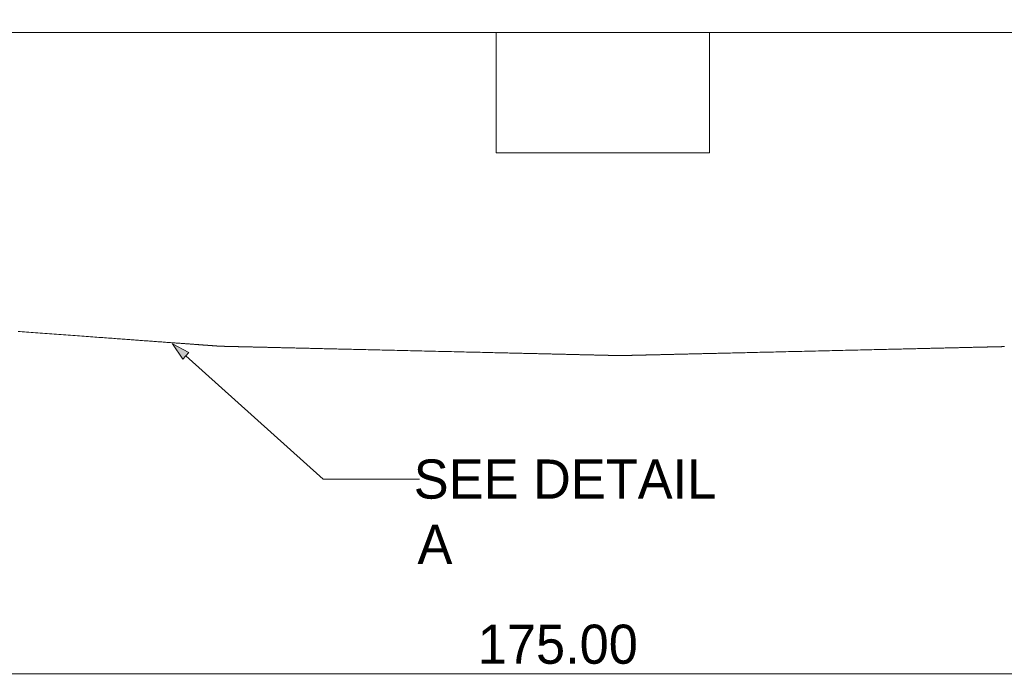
# Model space of a CAD drawing. Header units: inches. Extents: x 0 to 841, y 0 to 594.
# Tile 53 of 129: x 387 to 442, y 200 to 237. Entities that reach past the tile are written whole.
import ezdxf

# ---------------------------------------------------------------- set-up
doc = ezdxf.new("R2010")
doc.units = ezdxf.units.IN
doc.header["$LTSCALE"] = 46.255
doc.header["$MEASUREMENT"] = 0
doc.layers.get('0').update_dxf_attribs({"lineweight": 0})
doc.styles.add('Proxy_972A', font='trium.ttf.shx', dxfattribs={"height": 2})
doc.styles.get("Standard").update_dxf_attribs({"font": 'trium.ttf.shx'})
doc.dimstyles.new('DIMSTYLE_1', dxfattribs={"dimtxt": 2.2, "dimasz": 1, "dimexe": 0.18, "dimexo": 0.0625, "dimgap": 0.09, "dimtad": 1, "dimzin": 0, "dimdsep": 46, "dimtxsty": 'Standard', "dimblk": '_ARROW_FILLED', "dimcen": 0.09, "dimadec": 0, "dimazin": 0, "dimtp": 0.01, "dimtfac": 1, "dimtdec": 4, "dimtix": 1, "dimtmove": 0, "dimatfit": 3, "dimfxl": 1, "dimtolj": 1, "dimtzin": 0, "dimarcsym": 0})

# ---------------------------------------------------------------- blocks, each defined once
blk = doc.blocks.new('_ARROW_FILLED')
at = {"linetype": 'ByBlock'}
blk.add_hatch(color=0, dxfattribs=at).paths.add_polyline_path([(0, 0), (-1, 0.25), (-1, -0.25)], flags=0)
at = {"color": 0, "linetype": 'ByBlock'}
blk.add_lwpolyline([(0, 0), (-1, 0.25), (-1, -0.25), (-1, -0.25)], close=True, dxfattribs=at)

msp = doc.modelspace()

# ---------------------------------------------------------------- linework, layer by layer
at = {"color": 7, "linetype": 'Continuous'}
for p, q in [((506.94540342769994, 235.8013195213), (331.9454034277, 235.8013195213)), ((413.44540342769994, 229.0399927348), (413.44540342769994, 235.8013195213)), ((425.44540342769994, 229.0399927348), (425.44540342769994, 235.8013195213)), ((425.44540342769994, 229.0399927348), (413.44540342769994, 229.0399927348))]:
    msp.add_line(p, q, dxfattribs=at)
at = {"color": 2, "linetype": 'Continuous'}
for points in [[(386.58440414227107, 219.0013861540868), (386.70085605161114, 218.9928565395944), (386.8190723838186, 218.9841976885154), (386.93903353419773, 218.97541103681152), (387.0606414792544, 218.96650376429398), (387.1837785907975, 218.9574844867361), (387.30832724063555, 218.94836181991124), (387.43416980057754, 218.93914437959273), (387.561188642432, 218.929840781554), (387.68926613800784, 218.92045964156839), (387.8182846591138, 218.91100957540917), (387.9481265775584, 218.90149919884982), (388.07867426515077, 218.8919371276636), (388.2098100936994, 218.88233197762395), (388.3414164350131, 218.8726923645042), (388.4733756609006, 218.86302690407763), (388.6055701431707, 218.8533442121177), (388.7378822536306, 218.84365290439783), (388.8701943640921, 218.8339615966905), (389.00238884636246, 218.82427890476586), (389.1343480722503, 218.81461344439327), (389.2659544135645, 218.80497383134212), (389.39709024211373, 218.79536868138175), (389.5276379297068, 218.7858066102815), (389.65747984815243, 218.77629623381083), (389.7864983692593, 218.766846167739), (389.91457586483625, 218.75746502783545), (390.04159470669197, 218.74816142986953), (390.1674372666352, 218.73894398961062), (390.2919859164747, 218.7298213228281), (390.4151230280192, 218.72080204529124), (390.53673097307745, 218.7118947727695), (390.65669212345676, 218.70310812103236), (390.77490845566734, 218.69444926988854), (390.8913603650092, 218.68591965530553), (391.00604785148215, 218.67751927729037), (391.1189709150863, 218.66924813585), (391.23012955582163, 218.6611062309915), (391.33952377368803, 218.65309356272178), (391.44715356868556, 218.6452101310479), (391.5530189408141, 218.6374559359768), (391.6571198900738, 218.62983097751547), (391.75945641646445, 218.622335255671), (391.86002851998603, 218.61496877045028), (391.95883620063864, 218.60773152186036), (392.0558794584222, 218.60062350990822), (392.15115829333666, 218.59364473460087), (392.24467270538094, 218.58679519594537), (392.33644229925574, 218.58007345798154), (392.42656509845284, 218.57347234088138), (392.51515873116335, 218.56698322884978), (392.6023408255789, 218.56059750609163), (392.6882290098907, 218.55430655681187), (392.7729409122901, 218.5481017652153), (392.8565941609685, 218.54197451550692), (392.9393063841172, 218.53591619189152), (393.02119520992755, 218.52991817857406), (393.102378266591, 218.52397185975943), (393.18297318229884, 218.51806861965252), (393.26309758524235, 218.51219984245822), (393.342869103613, 218.50635691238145), (393.4224053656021, 218.50053121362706), (393.5018239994, 218.4947141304), (393.58121322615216, 218.4888992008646), (393.6605436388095, 218.48308857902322), (393.73975642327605, 218.4772865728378), (393.8187927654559, 218.47149749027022), (393.8975938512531, 218.46572563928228), (393.97610086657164, 218.45997532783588), (394.0542549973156, 218.45425086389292), (394.13199742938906, 218.44855655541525), (394.20926934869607, 218.44289671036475), (394.28601194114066, 218.43727563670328), (394.3621663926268, 218.43169764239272), (394.4376738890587, 218.42616703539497), (394.5124756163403, 218.42068812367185), (394.5865127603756, 218.41526521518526), (394.65972650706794, 218.40990261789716), (394.73206294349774, 218.4046042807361), (394.8034877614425, 218.39937271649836), (394.873971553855, 218.39421007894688), (394.94348491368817, 218.38911852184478), (395.0119984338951, 218.38410019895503), (395.07948270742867, 218.37915726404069), (395.1459083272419, 218.37429187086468), (395.2112458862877, 218.36950617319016), (395.27546597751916, 218.36480232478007), (395.33853919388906, 218.3601824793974), (395.40043612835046, 218.35564879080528), (395.4611273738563, 218.35120341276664), (395.52058352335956, 218.34684849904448), (395.5787751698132, 218.34258620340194), (395.63567290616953, 218.338418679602), (395.6912522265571, 218.3343477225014), (395.7455082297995, 218.33037369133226), (395.79844091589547, 218.32649658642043), (395.85005028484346, 218.32271640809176), (395.9003363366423, 218.31903315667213), (395.94929907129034, 218.3154468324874), (395.9969384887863, 218.31195743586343), (396.04325458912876, 218.30856496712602), (396.08824737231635, 218.30526942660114), (396.13191683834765, 218.30207081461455), (396.17426298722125, 218.29896913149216), (396.2152858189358, 218.29596437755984), (396.25498533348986, 218.29305655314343), (396.293361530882, 218.29024565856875), (396.3304144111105, 218.28753169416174), (396.3661537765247, 218.28491394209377), (396.400628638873, 218.28238881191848), (396.43389781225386, 218.2799519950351), (396.466020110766, 218.27759918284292), (396.49705434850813, 218.27532606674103), (396.5270593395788, 218.27312833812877), (396.5560938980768, 218.2710016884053), (396.5842168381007, 218.26894180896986), (396.61148697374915, 218.26694439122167), (396.63796311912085, 218.26500512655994), (396.6637040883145, 218.2631197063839), (396.68876869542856, 218.26128382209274), (396.71321575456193, 218.25949316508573), (396.73710407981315, 218.257743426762), (396.76049248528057, 218.2560302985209), (396.7834324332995, 218.2543500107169), (396.80594597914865, 218.25270094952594), (396.82804782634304, 218.25108204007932), (396.8497526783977, 218.2494922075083), (396.87107523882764, 218.24793037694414), (396.892030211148, 218.24639547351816), (396.9126322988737, 218.2448864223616), (396.9328962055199, 218.24340214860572), (396.9528366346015, 218.24194157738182), (396.9724682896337, 218.2405036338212), (396.9918058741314, 218.23908724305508), (397.0108640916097, 218.23769133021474), (397.0296576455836, 218.23631482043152), (397.0482012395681, 218.23495663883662), (397.06650957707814, 218.23361571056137), (397.084594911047, 218.23229113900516), (397.10245969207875, 218.23098274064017), (397.1201039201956, 218.22969051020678), (397.1375275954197, 218.22841444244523), (397.15473071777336, 218.22715453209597), (397.1717132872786, 218.2259107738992), (397.18847530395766, 218.22468316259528), (397.2050167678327, 218.22347169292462), (397.221337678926, 218.2222763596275), (397.23743803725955, 218.22109715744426), (397.2533178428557, 218.2199340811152), (397.2689770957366, 218.2187871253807), (397.28441579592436, 218.21765628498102), (397.2996339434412, 218.21654155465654), (397.3146315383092, 218.21544292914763), (397.3294085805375, 218.21436040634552), (397.3439650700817, 218.2132939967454), (397.3583010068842, 218.21224371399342), (397.37241639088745, 218.2112095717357), (397.3863112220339, 218.21019158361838), (397.3999855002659, 218.2091897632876), (397.4134392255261, 218.20820412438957), (397.4266723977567, 218.2072346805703), (397.4396850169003, 218.20628144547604), (397.45247708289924, 218.20534443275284), (397.465048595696, 218.2044236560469), (397.477399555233, 218.20351912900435), (397.4895299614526, 218.20263086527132), (397.5014398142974, 218.20175887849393), (397.5131291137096, 218.20090318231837), (397.524599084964, 218.20006369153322), (397.5358558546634, 218.19923992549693), (397.54690677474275, 218.1984313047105), (397.5577591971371, 218.1976372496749), (397.5684204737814, 218.1968571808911), (397.57889795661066, 218.19609051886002), (397.58919899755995, 218.19533668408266), (397.5993309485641, 218.19459509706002), (397.6093011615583, 218.19386517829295), (397.61911698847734, 218.1931463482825), (397.6287857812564, 218.19243802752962), (397.6383148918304, 218.19173963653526), (397.64771167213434, 218.19105059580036), (397.6569834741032, 218.1903703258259), (397.6661376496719, 218.18969824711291), (397.67517971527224, 218.1890339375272), (397.6841078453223, 218.18837760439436), (397.6929183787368, 218.18772961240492), (397.70160765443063, 218.18709032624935), (397.7101720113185, 218.18646011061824), (397.7186077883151, 218.18583933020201), (397.72691132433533, 218.18522834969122), (397.73507895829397, 218.1846275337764), (397.7431070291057, 218.184037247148), (397.7509918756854, 218.1834578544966), (397.7587298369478, 218.18288972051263), (397.7663172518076, 218.18233320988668), (397.7737504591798, 218.1817886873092), (397.78102579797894, 218.18125651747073), (397.7881396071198, 218.18073706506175), (397.79508885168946, 218.1802306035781), (397.80187300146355, 218.17973704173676), (397.8084921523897, 218.17925619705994), (397.8149464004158, 218.17878788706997), (397.82123584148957, 218.17833192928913), (397.8273605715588, 218.17788814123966), (397.83332068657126, 218.17745634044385), (397.83911628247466, 218.1770363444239), (397.8447474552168, 218.1766279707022), (397.8502143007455, 218.17623103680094), (397.8555169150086, 218.17584536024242), (397.86065539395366, 218.17547075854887), (397.8656298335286, 218.17510704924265), (397.87044032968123, 218.17475404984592), (397.87508697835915, 218.17441157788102), (397.87957172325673, 218.1740795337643), (397.88390389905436, 218.17375814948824), (397.88809468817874, 218.1734477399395), (397.8921552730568, 218.1731486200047), (397.89609683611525, 218.17286110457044), (397.89993055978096, 218.17258550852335), (397.90366762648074, 218.17232214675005), (397.90731921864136, 218.1720713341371), (397.9108965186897, 218.17183338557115), (397.91441070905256, 218.17160861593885), (397.9178729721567, 218.17139734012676), (397.92129449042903, 218.17119987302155), (397.92468644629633, 218.1710165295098), (397.9280600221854, 218.17084762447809), (397.931426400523, 218.1706934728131), (397.93479550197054, 218.17055410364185), (397.93817220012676, 218.17042840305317), (397.9415601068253, 218.1703149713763), (397.9449628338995, 218.17021240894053), (397.9483839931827, 218.17011931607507), (397.9518271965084, 218.1700342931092), (397.95529605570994, 218.16995594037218), (397.95879418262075, 218.16988285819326), (397.9623251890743, 218.16981364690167), (397.9658926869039, 218.16974690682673), (397.96950028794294, 218.16968123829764), (397.97315160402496, 218.1696152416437), (397.9768502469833, 218.16954751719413), (397.9805998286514, 218.1694766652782), (397.98440396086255, 218.1694012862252), (397.98826690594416, 218.16932025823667), (397.9921955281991, 218.1692335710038), (397.99619734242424, 218.16914149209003), (398.00027986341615, 218.1690442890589), (398.0044506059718, 218.16894222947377), (398.0087170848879, 218.16883558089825), (398.0130868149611, 218.16872461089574), (398.01756731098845, 218.1686095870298), (398.0221660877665, 218.16849077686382), (398.02689066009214, 218.16836844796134), (398.03174854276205, 218.1682428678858), (398.03674725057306, 218.1681143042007), (398.041894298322, 218.1679830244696), (398.0471972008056, 218.16784929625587), (398.0526634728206, 218.167713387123), (398.0582987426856, 218.16757550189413), (398.0641010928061, 218.16743559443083), (398.0700667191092, 218.16729355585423), (398.0761918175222, 218.16714927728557), (398.0824725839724, 218.16700264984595), (398.08890521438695, 218.16685356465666), (398.095485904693, 218.1667019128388), (398.102210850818, 218.16654758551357), (398.109076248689, 218.16639047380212), (398.11607829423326, 218.1662304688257), (398.1232131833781, 218.16606746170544), (398.1304771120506, 218.16590134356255), (398.13786627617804, 218.16573200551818), (398.14537687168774, 218.16555933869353), (398.15300509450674, 218.16538323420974), (398.1607477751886, 218.16520361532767), (398.1686042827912, 218.1650205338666), (398.17657462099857, 218.16483407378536), (398.18465879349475, 218.1646443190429), (398.1928568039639, 218.1644513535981), (398.20116865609, 218.1642552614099), (398.2095943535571, 218.16405612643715), (398.21813390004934, 218.16385403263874), (398.22678729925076, 218.1636490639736), (398.2355545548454, 218.16344130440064), (398.2444356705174, 218.16323083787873), (398.2534306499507, 218.1630177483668), (398.26253949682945, 218.16280211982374), (398.2717622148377, 218.1625840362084), (398.2810988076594, 218.16236358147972), (398.2905505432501, 218.16214079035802), (398.30012374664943, 218.16191550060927), (398.3098260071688, 218.1616875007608), (398.3196649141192, 218.16145657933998), (398.32964805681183, 218.1612225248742), (398.3397830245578, 218.16098512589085), (398.35007740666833, 218.1607441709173), (398.36053879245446, 218.16049944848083), (398.3711747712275, 218.16025074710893), (398.38199293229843, 218.15999785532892), (398.39300086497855, 218.15974056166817), (398.40420615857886, 218.15947865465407), (398.4156164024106, 218.15921192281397), (398.4272391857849, 218.15894015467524), (398.4390820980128, 218.15866313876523), (398.4511514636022, 218.15838070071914), (398.4634485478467, 218.158092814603), (398.47597335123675, 218.15779949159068), (398.4887258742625, 218.1575007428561), (398.5017061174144, 218.15719657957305), (398.5149140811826, 218.15688701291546), (398.5283497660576, 218.15657205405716), (398.5420131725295, 218.15625171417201), (398.5559043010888, 218.1559260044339), (398.5700231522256, 218.15559493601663), (398.58436972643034, 218.15525852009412), (398.59894402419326, 218.15491676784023), (398.61374604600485, 218.1545696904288), (398.62877579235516, 218.15421729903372), (398.64403326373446, 218.1538596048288), (398.6595184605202, 218.1534966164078), (398.6752313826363, 218.15312833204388), (398.69117202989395, 218.15275474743), (398.707340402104, 218.1523758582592), (398.72373649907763, 218.1519916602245), (398.74036032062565, 218.15160214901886), (398.7572118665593, 218.15120732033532), (398.7742911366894, 218.15080716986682), (398.791598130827, 218.1504016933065), (398.80913284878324, 218.1499908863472), (398.826895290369, 218.14957474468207), (398.8448854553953, 218.149153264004), (398.8631033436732, 218.14872644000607), (398.88154895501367, 218.14829426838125), (398.9002222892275, 218.14785674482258), (398.9191258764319, 218.1474138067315), (398.938272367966, 218.1469651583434), (398.9576769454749, 218.14651044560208), (398.97735479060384, 218.14604931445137), (398.9973210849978, 218.1455814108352), (399.017591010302, 218.14510638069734), (399.0381797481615, 218.14462386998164), (399.05910248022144, 218.1441335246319), (399.0803743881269, 218.14363499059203), (399.10201065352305, 218.1431279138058), (399.124026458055, 218.14261194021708), (399.1464369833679, 218.14208671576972), (399.1692574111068, 218.14155188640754), (399.19250292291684, 218.1410070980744), (399.2161887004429, 218.1404519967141), (399.2403273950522, 218.13988628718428), (399.2649215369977, 218.13930990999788), (399.2899711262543, 218.13872286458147), (399.3154761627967, 218.13812515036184), (399.3414366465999, 218.13751676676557), (399.36785257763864, 218.13689771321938), (399.39472395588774, 218.13626798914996), (399.4220507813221, 218.13562759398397), (399.4498330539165, 218.1349765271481), (399.4780707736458, 218.134314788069), (399.5067639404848, 218.13364237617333), (399.5359125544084, 218.13295929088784), (399.5655166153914, 218.13226553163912), (399.5955761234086, 218.13156109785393), (399.62609107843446, 218.13084598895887), (399.65706148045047, 218.13012020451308), (399.68848732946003, 218.12938374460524), (399.72036862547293, 218.1286366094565), (399.7527053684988, 218.12787879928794), (399.78549755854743, 218.12711031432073), (399.8187451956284, 218.12633115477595), (399.85244827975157, 218.12554132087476), (399.8866068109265, 218.12474081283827), (399.921220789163, 218.12392963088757), (399.9562902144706, 218.12310777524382), (399.9918150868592, 218.12227524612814), (400.0277954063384, 218.12143204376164), (400.06423117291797, 218.12057816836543), (400.1011223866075, 218.11971362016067), (400.1384690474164, 218.11883839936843), (400.1762660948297, 218.1179526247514), (400.21448822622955, 218.11705688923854), (400.2531050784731, 218.11615190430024), (400.2920862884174, 218.11523838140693), (400.33140149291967, 218.11431703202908), (400.371020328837, 218.11338856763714), (400.4109124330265, 218.1124536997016), (400.45104744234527, 218.11151313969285), (400.49139499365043, 218.11056759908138), (400.53192472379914, 218.1096177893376), (400.5726062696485, 218.108664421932), (400.6134092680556, 218.10770820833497), (400.6543033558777, 218.10674986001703), (400.69525816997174, 218.10579008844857), (400.73624334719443, 218.10482960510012), (400.7772437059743, 218.10386876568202), (400.8183047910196, 218.10290650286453), (400.85948732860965, 218.1019413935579), (400.9008520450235, 218.10097201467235), (400.94245966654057, 218.09999694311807), (400.9843709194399, 218.0990147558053), (401.02664653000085, 218.09802402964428), (401.0693472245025, 218.09702334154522), (401.11253372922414, 218.09601126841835), (401.156266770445, 218.09498638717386), (401.20060707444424, 218.09394727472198), (401.2456153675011, 218.09289250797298), (401.29135237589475, 218.09182066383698), (401.3378788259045, 218.09073031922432), (401.3852554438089, 218.0896200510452), (401.43353283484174, 218.08848867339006), (401.4827211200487, 218.0873359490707), (401.5328202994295, 218.08616187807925), (401.5838303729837, 218.08496646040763), (401.63575134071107, 218.08374969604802), (401.6885832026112, 218.08251158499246), (401.7423259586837, 218.08125212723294), (401.7969796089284, 218.07997132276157), (401.8525441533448, 218.0786691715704), (401.90901959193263, 218.0773456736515), (401.9664059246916, 218.07600082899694), (402.02470315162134, 218.07463463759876), (402.0839112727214, 218.073247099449), (402.14403028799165, 218.07183821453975), (402.20506019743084, 218.07040798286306), (402.2670010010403, 218.06895640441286), (402.3298526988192, 218.0674834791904), (402.3936152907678, 218.06598920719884), (402.45828877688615, 218.0644735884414), (402.5238731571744, 218.06293662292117), (402.5903684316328, 218.06137831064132), (402.65777460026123, 218.059798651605), (402.72609166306, 218.05819764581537), (402.79531962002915, 218.05657529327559), (402.86545847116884, 218.05493159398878), (402.93650821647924, 218.05326654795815), (403.0084688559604, 218.05158015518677), (403.0813403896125, 218.04987241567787), (403.1551228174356, 218.04814332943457), (403.229816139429, 218.04639289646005), (403.3054304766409, 218.04462087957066), (403.38201643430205, 218.04282609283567), (403.45963473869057, 218.04100711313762), (403.53834611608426, 218.03916251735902), (403.6182112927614, 218.03729088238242), (403.69929099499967, 218.0353907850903), (403.78164594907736, 218.0334608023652), (403.86533688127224, 218.03149951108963), (403.9504245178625, 218.02950548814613), (404.03696958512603, 218.02747731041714), (404.12503280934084, 218.02541355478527), (404.2146749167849, 218.02331279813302), (404.3059566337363, 218.02117361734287), (404.39893868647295, 218.01899458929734), (404.49368180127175, 218.016774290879), (404.5902365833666, 218.01451153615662), (404.68861315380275, 218.0122060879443), (404.78881151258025, 218.00985794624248), (404.89083165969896, 218.00746711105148), (404.99467359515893, 218.00503358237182), (405.10033731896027, 218.0025573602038), (405.20782283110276, 218.00003844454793), (405.3171301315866, 217.9974768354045), (405.4282592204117, 217.99487253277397), (405.541210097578, 217.99222553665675), (405.65598276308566, 217.98953584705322), (405.77257721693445, 217.98680346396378), (405.89099345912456, 217.98402838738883), (406.01123148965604, 217.98121061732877), (406.13329130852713, 217.9783501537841), (406.257172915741, 217.97544699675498), (406.3828763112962, 217.97250114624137), (406.5104014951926, 217.96951260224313), (406.63974846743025, 217.96648136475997), (406.77091722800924, 217.96340743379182), (406.9039077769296, 217.9602908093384), (407.0387201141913, 217.9571314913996), (407.1753542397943, 217.95392947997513), (407.3138101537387, 217.9506847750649), (407.4540878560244, 217.94739737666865), (407.5961873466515, 217.94406728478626), (407.74010862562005, 217.94069449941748), (407.88585169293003, 217.93727902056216), (408.03341654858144, 217.9338208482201), (408.18280319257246, 217.93031998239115), (408.3339711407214, 217.92677737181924), (408.48671797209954, 217.92319776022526), (408.6408007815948, 217.91958684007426), (408.79597666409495, 217.91595030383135), (408.9520027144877, 217.9122938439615), (409.108636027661, 217.90862315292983), (409.26563369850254, 217.90494392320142), (409.4227528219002, 217.90126184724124), (409.5797504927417, 217.89758261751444), (409.73638380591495, 217.89391192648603), (409.89240985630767, 217.89025546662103), (410.0475857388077, 217.88661893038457), (410.2016685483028, 217.88300801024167), (410.35441537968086, 217.8794283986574), (410.5055833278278, 217.8758857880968), (410.6549699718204, 217.87238492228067), (410.8025348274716, 217.86892674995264), (410.94827789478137, 217.86551127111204), (411.0921991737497, 217.86213848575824), (411.2342986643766, 217.85880839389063), (411.37457636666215, 217.85552099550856), (411.5130322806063, 217.85227629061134), (411.6496664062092, 217.84907427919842), (411.78447874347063, 217.84591496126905), (411.9174692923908, 217.84279833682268), (412.04863805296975, 217.83972440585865), (412.1779850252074, 217.83669316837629), (412.3055102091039, 217.83370462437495), (412.4312136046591, 217.83075877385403), (412.5550952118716, 217.82785561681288), (412.6771550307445, 217.82499515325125), (412.797393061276, 217.8221773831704), (412.91580930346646, 217.81940230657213), (413.03240375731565, 217.8166699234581), (413.1471764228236, 217.81398023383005), (413.2601272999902, 217.81133323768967), (413.3712563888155, 217.80872893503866), (413.4805636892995, 217.8061673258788), (413.5880492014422, 217.80364841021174), (413.69371292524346, 217.80117218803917), (413.79755486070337, 217.7987386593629), (413.8995750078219, 217.79634782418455), (413.999773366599, 217.79399968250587), (414.09814993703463, 217.79169423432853), (414.19470471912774, 217.78943147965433), (414.2894478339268, 217.78721118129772), (414.3824298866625, 217.78503215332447), (414.4737116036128, 217.78289297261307), (414.5633537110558, 217.78079221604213), (414.6514169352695, 217.7787284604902), (414.73796200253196, 217.77670028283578), (414.8230496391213, 217.7747062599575), (414.90674057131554, 217.77274496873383), (414.9890955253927, 217.77081498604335), (415.07017522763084, 217.76891488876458), (415.1500404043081, 217.76704325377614), (415.2287517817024, 217.7651986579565), (415.3063700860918, 217.76337967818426), (415.3829560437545, 217.76158489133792), (415.45857038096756, 217.75981287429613), (415.53326370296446, 217.75806244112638), (415.6070461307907, 217.75633335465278), (415.6799176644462, 217.7546256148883), (415.75187830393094, 217.75293922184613), (415.82292804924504, 217.75127417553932), (415.8930669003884, 217.74963047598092), (415.96229485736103, 217.74800812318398), (416.0306119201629, 217.74640711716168), (416.098018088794, 217.744827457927), (416.1645133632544, 217.74326914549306), (416.23009774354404, 217.741732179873), (416.29477122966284, 217.74021656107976), (416.35853382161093, 217.7387222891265), (416.4213855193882, 217.73724936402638), (416.48332632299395, 217.73579778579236), (416.54435623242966, 217.73436755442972), (416.6044752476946, 217.73295866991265), (416.6636833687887, 217.7315711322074), (416.72198059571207, 217.73020494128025), (416.7793669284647, 217.72886009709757), (416.83584236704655, 217.7275365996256), (416.8914069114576, 217.72623444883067), (416.94606056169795, 217.72495364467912), (416.99980331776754, 217.72369418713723), (417.0526351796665, 217.72245607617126), (417.10455614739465, 217.72123931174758), (417.15556622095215, 217.72004389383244), (417.2056654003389, 217.71886982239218), (417.25485368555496, 217.71771709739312), (417.3031310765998, 217.71658571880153), (417.3505076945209, 217.7154754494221), (417.39703414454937, 217.71438510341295), (417.44277115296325, 217.7133132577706), (417.4877794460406, 217.71225848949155), (417.53211975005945, 217.71121937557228), (417.5758527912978, 217.71019449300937), (417.6190392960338, 217.70918241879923), (417.6617399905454, 217.70818172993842), (417.70401560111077, 217.70719100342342), (417.7459268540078, 217.70620881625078), (417.78753447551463, 217.70523374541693), (417.8288991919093, 217.70426436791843), (417.87008172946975, 217.70329926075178), (417.9111428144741, 217.70233700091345), (417.9521431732, 217.7013761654), (417.9931283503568, 217.7004156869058), (418.0340831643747, 217.699455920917), (418.0749772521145, 217.69849757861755), (418.1157802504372, 217.69754137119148), (418.1564617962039, 217.69658800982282), (418.1969915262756, 217.6956382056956), (418.2373390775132, 217.69469266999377), (418.27747408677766, 217.69375211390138), (418.3173661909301, 217.69281724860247), (418.3569850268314, 217.691888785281), (418.3963002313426, 217.690967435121), (418.43528144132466, 217.6900539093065), (418.4738982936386, 217.6891489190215), (418.5121204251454, 217.68825317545), (418.5499174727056, 217.68736738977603), (418.5872641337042, 217.68649215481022), (418.62415534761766, 217.68562758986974), (418.6605911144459, 217.68477369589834), (418.69657143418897, 217.68393047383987), (418.73209630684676, 217.68309792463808), (418.76716573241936, 217.68227604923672), (418.80177971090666, 217.68146484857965), (418.83593824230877, 217.6806643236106), (418.8696413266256, 217.6798744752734), (418.9028889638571, 217.6790953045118), (418.9356811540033, 217.67832681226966), (418.9680178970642, 217.67756899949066), (418.9998991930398, 217.67682186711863), (419.0313250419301, 217.6760854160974), (419.06229544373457, 217.67535964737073), (419.09280786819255, 217.67464462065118), (419.1228496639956, 217.67394063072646), (419.1524056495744, 217.67324803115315), (419.18146064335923, 217.6725671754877), (419.2099994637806, 217.67189841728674), (419.23800692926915, 217.67124211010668), (419.26546785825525, 217.67059860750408), (419.2923670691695, 217.66996826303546), (419.3186893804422, 217.6693514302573), (419.344419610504, 217.6687484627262), (419.36954257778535, 217.66815971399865), (419.3940431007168, 217.6675855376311), (419.4179059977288, 217.6670262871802), (419.44111608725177, 217.66648231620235), (419.46365818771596, 217.66595397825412), (419.48552470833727, 217.6654414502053), (419.5067384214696, 217.66494420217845), (419.5273296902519, 217.66446152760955), (419.54732887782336, 217.66399271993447), (419.5667663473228, 217.66353707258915), (419.5856724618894, 217.66309387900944), (419.604077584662, 217.66266243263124), (419.6220120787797, 217.6622420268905), (419.6395063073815, 217.66183195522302), (419.65659063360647, 217.6614315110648), (419.6732954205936, 217.66103998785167), (419.6896510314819, 217.66065667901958), (419.70568782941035, 217.6602808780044), (419.7214361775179, 217.65991187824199), (419.7369264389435, 217.6595489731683), (419.7521839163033, 217.65919157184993), (419.7672136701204, 217.65883954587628), (419.7820157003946, 217.6584928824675), (419.79659000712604, 217.6581515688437), (419.8109365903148, 217.65781559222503), (419.8250554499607, 217.65748493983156), (419.83894658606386, 217.6571595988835), (419.8526099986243, 217.65683955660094), (419.866045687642, 217.65652480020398), (419.8792536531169, 217.6562153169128), (419.89223389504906, 217.6559110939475), (419.90498641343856, 217.6556121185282), (419.9175112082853, 217.655318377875), (419.9298082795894, 217.65502985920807), (419.94187762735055, 217.65474654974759), (419.9537205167, 217.6544684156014), (419.9653432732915, 217.65419533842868), (419.9767534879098, 217.65392717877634), (419.9879587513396, 217.6536637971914), (419.9989666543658, 217.6534050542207), (420.00978478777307, 217.65315081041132), (420.0204207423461, 217.6529009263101), (420.03088210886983, 217.652655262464), (420.0411764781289, 217.65241367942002), (420.051311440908, 217.65217603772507), (420.061294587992, 217.6519421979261), (420.0711335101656, 217.65171202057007), (420.08083579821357, 217.6514853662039), (420.09040904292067, 217.65126209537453), (420.0998608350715, 217.65104206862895), (420.1091968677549, 217.65082516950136), (420.1184152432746, 217.65061137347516), (420.12751216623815, 217.65040067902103), (420.13648384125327, 217.65019308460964), (420.14532647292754, 217.64998858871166), (420.1540362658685, 217.6497871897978), (420.1626094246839, 217.6495888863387), (420.17104215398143, 217.6493936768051), (420.17933065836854, 217.64920155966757), (420.187471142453, 217.6490125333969), (420.1954598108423, 217.6488265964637), (420.2032928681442, 217.64864374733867), (420.2109665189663, 217.64846398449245), (420.21847696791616, 217.6482873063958), (420.2258204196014, 217.64811371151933), (420.2329937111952, 217.64794322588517), (420.2399962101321, 217.647775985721), (420.246827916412, 217.64761215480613), (420.2534888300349, 217.64745189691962), (420.2599789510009, 217.64729537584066), (420.26629827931, 217.64714275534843), (420.27244681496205, 217.64699419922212), (420.27842455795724, 217.64684987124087), (420.2842315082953, 217.64670993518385), (420.2898676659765, 217.64657455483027), (420.29533303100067, 217.64644389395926), (420.30062760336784, 217.64631811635), (420.305751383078, 217.64619738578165), (420.31070437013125, 217.64608186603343), (420.31548656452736, 217.64597172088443), (420.3200992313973, 217.64586699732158), (420.324548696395, 217.64576727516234), (420.32884255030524, 217.6456720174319), (420.3329883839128, 217.64558068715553), (420.3369937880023, 217.64549274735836), (420.3408663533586, 217.64540766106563), (420.3446136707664, 217.64532489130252), (420.34824333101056, 217.6452439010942), (420.35176292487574, 217.6451641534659), (420.3551800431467, 217.6450851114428), (420.35850227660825, 217.64500623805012), (420.3617372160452, 217.64492699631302), (420.36489245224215, 217.6448468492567), (420.36797557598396, 217.64476525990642), (420.3709941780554, 217.6446816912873), (420.3739552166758, 217.64459587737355), (420.3768631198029, 217.64450863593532), (420.37972168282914, 217.64442105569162), (420.3825347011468, 217.64433422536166), (420.38530597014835, 217.64424923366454), (420.38803928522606, 217.64416716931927), (420.3907384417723, 217.64408912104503), (420.3934072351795, 217.64401617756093), (420.39604946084, 217.64394942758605), (420.3986689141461, 217.64388995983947), (420.4012693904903, 217.64383886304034), (420.40385468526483, 217.64379722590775), (420.40642859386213, 217.64376613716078), (420.4089949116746, 217.6437466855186), (420.41155743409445, 217.6437399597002), (420.41411995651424, 217.64374668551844), (420.4166862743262, 217.64376613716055), (420.41926018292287, 217.64379722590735), (420.4218454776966, 217.64383886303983), (420.4244459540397, 217.64388995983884), (420.4270654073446, 217.6439494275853), (420.42970763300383, 217.64401617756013), (420.43237642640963, 217.64408912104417), (420.4350755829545, 217.64416716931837), (420.43780889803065, 217.64424923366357), (420.44058016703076, 217.64433422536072), (420.44339318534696, 217.64442105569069), (420.4462517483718, 217.64450863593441), (420.44915965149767, 217.64459587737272), (420.4521206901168, 217.6446816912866), (420.4551392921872, 217.64476525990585), (420.4582224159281, 217.6448468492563), (420.4613776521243, 217.6449269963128), (420.4646125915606, 217.64500623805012), (420.4679348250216, 217.64508511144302), (420.4713519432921, 217.64516415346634), (420.47487153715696, 217.64524390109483), (420.47850119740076, 217.64532489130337), (420.48224851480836, 217.64540766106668), (420.48612108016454, 217.64549274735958), (420.49012648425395, 217.64558068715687), (420.4942723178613, 217.64567201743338), (420.49856617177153, 217.64576727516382), (420.50301563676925, 217.64586699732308), (420.5076283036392, 217.64597172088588), (420.51241049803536, 217.64608186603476), (420.5173634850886, 217.64619738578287), (420.5224872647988, 217.646318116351), (420.52778183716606, 217.64644389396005), (420.53324720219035, 217.6465745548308), (420.5388833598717, 217.6467099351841), (420.5446903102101, 217.64684987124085), (420.55066805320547, 217.64699419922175), (420.55681658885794, 217.6471427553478), (420.5631359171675, 217.64729537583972), (420.56962603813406, 217.64745189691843), (420.5762869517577, 217.6476121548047), (420.5831186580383, 217.6477759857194), (420.59012115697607, 217.64794322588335), (420.5972944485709, 217.64811371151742), (420.6046379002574, 217.64828730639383), (420.61214834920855, 217.6484639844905), (420.6198220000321, 217.64864374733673), (420.6276550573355, 217.64882659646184), (420.6356437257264, 217.64901253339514), (420.64378420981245, 217.64920155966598), (420.6520727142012, 217.64939367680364), (420.66050544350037, 217.64958888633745), (420.6690786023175, 217.64978718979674), (420.67778839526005, 217.6499885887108), (420.6866310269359, 217.650193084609), (420.69560270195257, 217.65040067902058), (420.7046996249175, 217.6506113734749), (420.71391800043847, 217.65082516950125), (420.72325403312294, 217.65104206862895), (420.73270582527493, 217.65126209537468), (420.74227906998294, 217.65148536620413), (420.75198135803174, 217.65171202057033), (420.76182028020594, 217.65194219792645), (420.7718034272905, 217.6521760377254), (420.78193839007, 217.6524136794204), (420.7922327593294, 217.65265526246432), (420.80269412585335, 217.6529009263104), (420.8133300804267, 217.65315081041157), (420.8241482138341, 217.65340505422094), (420.8351561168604, 217.65366379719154), (420.8463613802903, 217.65392717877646), (420.8577715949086, 217.65419533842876), (420.8693943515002, 217.65446841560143), (420.8812372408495, 217.65474654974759), (420.89330658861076, 217.65502985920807), (420.9056036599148, 217.65531837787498), (420.9181284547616, 217.65561211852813), (420.930880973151, 217.65591109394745), (420.9438612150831, 217.65621531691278), (420.9570691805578, 217.65652480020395), (420.9705048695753, 217.65683955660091), (420.98416828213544, 217.65715959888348), (420.99805941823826, 217.65748493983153), (421.0121782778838, 217.657815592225), (421.0265248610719, 217.65815156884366), (421.0410991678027, 217.65849288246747), (421.05590119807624, 217.65883954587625), (421.07093095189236, 217.65919157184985), (421.08618842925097, 217.65954897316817), (421.10167869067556, 217.65991187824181), (421.11742703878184, 217.66028087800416), (421.1334638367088, 217.6606566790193), (421.1498194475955, 217.66103998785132), (421.16652423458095, 217.66143151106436), (421.18360856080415, 217.66183195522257), (421.2011027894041, 217.66224202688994), (421.2190372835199, 217.66266243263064), (421.23744240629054, 217.6630938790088), (421.256348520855, 217.6635370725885), (421.27578599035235, 217.66399271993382), (421.2957851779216, 217.66446152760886), (421.3163764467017, 217.66494420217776), (421.3375901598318, 217.66544145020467), (421.35945668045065, 217.66595397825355), (421.38199878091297, 217.66648231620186), (421.40520887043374, 217.66702628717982), (421.4290717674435, 217.66758553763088), (421.4535722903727, 217.66815971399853), (421.47869525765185, 217.66874846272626), (421.50442548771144, 217.66935143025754), (421.53074779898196, 217.66996826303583), (421.5576470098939, 217.67059860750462), (421.5851079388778, 217.67124211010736), (421.6131154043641, 217.67189841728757), (421.6416542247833, 217.6725671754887), (421.67070921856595, 217.67324803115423), (421.70026520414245, 217.67394063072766), (421.7303069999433, 217.67464462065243), (421.7608194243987, 217.67535964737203), (421.79178982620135, 217.67608541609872), (421.8232156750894, 217.67682186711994), (421.8550969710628, 217.67756899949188), (421.88743371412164, 217.67832681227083), (421.92022590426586, 217.6790953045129), (421.9534735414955, 217.6798744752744), (421.9871766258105, 217.68066432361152), (422.02133515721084, 217.68146484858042), (422.0559491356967, 217.68227604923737), (422.091018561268, 217.68309792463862), (422.1265434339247, 217.68393047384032), (422.16252375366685, 217.6847736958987), (422.19895952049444, 217.68562758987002), (422.23585073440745, 217.68649215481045), (422.2731973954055, 217.68736738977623), (422.31099444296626, 217.68825317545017), (422.3492165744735, 217.6891489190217), (422.3878334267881, 217.69005390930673), (422.4268146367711, 217.69096743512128), (422.4661298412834, 217.69188878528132), (422.5057486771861, 217.69281724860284), (422.54564078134, 217.69375211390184), (422.5857757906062, 217.6946926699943), (422.6261233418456, 217.69563820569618), (422.66665307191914, 217.6965880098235), (422.7073346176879, 217.6975413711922), (422.74813761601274, 217.6984975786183), (422.7890317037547, 217.69945592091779), (422.8299865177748, 217.7004156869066), (422.87097169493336, 217.70137616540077), (422.9119720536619, 217.7023370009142), (422.95303313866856, 217.70329926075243), (422.99421567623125, 217.70426436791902), (423.03558039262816, 217.70523374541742), (423.0771880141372, 217.70620881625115), (423.11909926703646, 217.70719100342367), (423.16137487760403, 217.70818172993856), (423.20407557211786, 217.70918241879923), (423.2472620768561, 217.71019449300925), (423.2909951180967, 217.71121937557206), (423.33533542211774, 217.7122584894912), (423.38034371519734, 217.71331325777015), (423.42608072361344, 217.7143851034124), (423.4726071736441, 217.7154754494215), (423.5199837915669, 217.71658571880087), (423.56826118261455, 217.71771709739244), (423.61744946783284, 217.71886982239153), (423.6675486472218, 217.72004389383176), (423.71855872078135, 217.72123931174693), (423.7704796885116, 217.72245607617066), (423.8233115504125, 217.7236941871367), (423.87705430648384, 217.72495364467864), (423.9317079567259, 217.72623444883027), (423.9872725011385, 217.72753659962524), (424.0437479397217, 217.72886009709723), (424.10113427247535, 217.73020494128), (424.1594314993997, 217.7315711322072), (424.2186396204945, 217.73295866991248), (424.27875863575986, 217.73436755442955), (424.339788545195, 217.73579778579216), (424.4017293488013, 217.73724936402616), (424.46458104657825, 217.7387222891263), (424.52834363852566, 217.74021656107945), (424.59301712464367, 217.7417321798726), (424.6586015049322, 217.7432691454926), (424.7250967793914, 217.74482745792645), (424.79250294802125, 217.74640711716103), (424.8608200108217, 217.74800812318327), (424.93004796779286, 217.74963047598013), (425.00018681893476, 217.7512741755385), (425.0712365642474, 217.75293922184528), (425.14319720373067, 217.75462561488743), (425.21606873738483, 217.75633335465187), (425.28985116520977, 217.75806244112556), (425.3645444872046, 217.75981287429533), (425.44015882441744, 217.7615848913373), (425.51674478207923, 217.76337967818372), (425.5943630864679, 217.76519865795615), (425.6730744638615, 217.76704325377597), (425.7529396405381, 217.7689148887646), (425.83401934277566, 217.77081498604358), (425.9163742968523, 217.77274496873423), (426.00006522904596, 217.77470625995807), (426.08515286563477, 217.77670028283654), (426.1716979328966, 217.77872846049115), (426.2597611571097, 217.78079221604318), (426.34940326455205, 217.7828929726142), (426.44068498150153, 217.78503215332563), (426.5336670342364, 217.78721118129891), (426.62841014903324, 217.78943147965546), (426.72496493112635, 217.79169423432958), (426.8233415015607, 217.79399968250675), (426.9235398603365, 217.79634782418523), (427.02556000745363, 217.79873865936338), (427.12940194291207, 217.80117218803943), (427.23506566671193, 217.8036484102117), (427.3425511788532, 217.80616732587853), (427.45185847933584, 217.80872893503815), (427.56298756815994, 217.81133323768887), (427.6759384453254, 217.81398023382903), (427.79071111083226, 217.81666992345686), (427.90730556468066, 217.81940230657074), (428.0257218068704, 217.82217738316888), (428.1459598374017, 217.82499515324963), (428.26801965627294, 217.82785561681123), (428.3919012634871, 217.83075877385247), (428.5176046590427, 217.83370462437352), (428.6451298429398, 217.836693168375), (428.77447681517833, 217.8397244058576), (428.9056455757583, 217.8427983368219), (429.0386361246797, 217.84591496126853), (429.17344846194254, 217.8490742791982), (429.3100825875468, 217.85227629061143), (429.4485385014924, 217.85552099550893), (429.5888162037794, 217.8588083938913), (429.7309156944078, 217.8621384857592), (429.8748369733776, 217.86551127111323), (430.02058004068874, 217.86892674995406), (430.1681448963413, 217.87238492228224), (430.31753154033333, 217.87588578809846), (430.46869948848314, 217.8794283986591), (430.62144631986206, 217.88300801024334), (430.775529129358, 217.8866189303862), (430.9307050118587, 217.89025546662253), (431.0867310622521, 217.8939119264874), (431.2433643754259, 217.8975826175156), (431.40036204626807, 217.9012618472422), (431.5574811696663, 217.90494392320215), (431.71447884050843, 217.90862315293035), (431.87111215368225, 217.91229384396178), (432.0271382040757, 217.91595030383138), (432.1823140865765, 217.91958684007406), (432.33639689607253, 217.92319776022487), (432.4891437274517, 217.9267773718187), (432.6403116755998, 217.93031998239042), (432.7896983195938, 217.9338208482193), (432.93726317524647, 217.93727902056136), (433.0830062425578, 217.94069449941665), (433.2269275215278, 217.94406728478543), (433.3690270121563, 217.94739737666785), (433.5093047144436, 217.95068477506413), (433.64776062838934, 217.95392947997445), (433.78439475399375, 217.95713149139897), (433.9192070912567, 217.96029080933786), (434.0521976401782, 217.96340743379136), (434.1833664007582, 217.9664813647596), (434.3127133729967, 217.96951260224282), (434.4402385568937, 217.97250114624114), (434.5659419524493, 217.97544699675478), (434.68982355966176, 217.97835015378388), (434.8118833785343, 217.98121061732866), (434.9321214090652, 217.98402838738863), (435.0505376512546, 217.98680346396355), (435.16713210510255, 217.98953584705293), (435.2819047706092, 217.9922255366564), (435.3948556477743, 217.99487253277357), (435.505984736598, 217.99747683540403), (435.6152920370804, 218.0000384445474), (435.72277754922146, 218.00255736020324), (435.82844127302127, 218.0050335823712), (435.93228320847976, 218.00746711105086), (436.03430335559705, 218.0098579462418), (436.1345017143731, 218.0122060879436), (436.23287828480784, 218.014511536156), (436.32943306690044, 218.0167742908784), (436.4241761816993, 218.01899458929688), (436.51715823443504, 218.02117361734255), (436.6084399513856, 218.02331279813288), (436.6980820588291, 218.02541355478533), (436.78614528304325, 218.02747731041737), (436.87269035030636, 218.02950548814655), (436.9577779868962, 218.03149951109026), (437.04146891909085, 218.03346080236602), (437.1238238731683, 218.03539078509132), (437.2049035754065, 218.03729088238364), (437.28476875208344, 218.0391625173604), (437.3634801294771, 218.04100711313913), (437.4410984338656, 218.0428260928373), (437.51768439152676, 218.04462087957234), (437.59329872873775, 218.04639289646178), (437.66799205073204, 218.04814332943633), (437.74177447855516, 218.0498724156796), (437.8146460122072, 218.05158015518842), (437.88660665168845, 218.05326654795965), (437.9576563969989, 218.05493159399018), (438.0277952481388, 218.0565752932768), (438.0970232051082, 218.05819764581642), (438.16534026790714, 218.05979865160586), (438.232746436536, 218.061378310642), (438.29924171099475, 218.06293662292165), (438.36482609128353, 218.0644735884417), (438.42949957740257, 218.06598920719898), (438.4932621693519, 218.06748347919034), (438.5561138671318, 218.06895640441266), (438.61805467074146, 218.07040798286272), (438.6790845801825, 218.07183821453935), (438.739203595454, 218.0732470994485), (438.79841171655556, 218.0746346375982), (438.8567089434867, 218.07600082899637), (438.9140952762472, 218.07734567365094), (438.9705707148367, 218.07866917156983), (439.0261352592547, 218.079971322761), (439.08078890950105, 218.0812521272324), (439.13453166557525, 218.08251158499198), (439.187363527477, 218.0837496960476), (439.2392844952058, 218.0849664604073), (439.29029456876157, 218.08616187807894), (439.34039374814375, 218.08733594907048), (439.389582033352, 218.08848867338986), (439.43785942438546, 218.08962005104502), (439.4852360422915, 218.09073031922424), (439.5317624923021, 218.09182066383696), (439.5774995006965, 218.09289250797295), (439.622507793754, 218.093947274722), (439.66684809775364, 218.0949863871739), (439.7105811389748, 218.09601126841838), (439.7537676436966, 218.0970233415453), (439.79646833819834, 218.09802402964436), (439.8387439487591, 218.0990147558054), (439.88065520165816, 218.09999694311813), (439.9222628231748, 218.10097201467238), (439.9636275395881, 218.10194139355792), (440.0048100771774, 218.1029065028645), (440.0458711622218, 218.10386876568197), (440.08687152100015, 218.1048296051), (440.12785669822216, 218.10579008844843), (440.1688115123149, 218.1067498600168), (440.20970560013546, 218.10770820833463), (440.25050859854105, 218.1086644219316), (440.2911901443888, 218.1096177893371), (440.3317198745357, 218.11056759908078), (440.37206742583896, 218.11151313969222), (440.4122024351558, 218.1124536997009), (440.45209453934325, 218.11338856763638), (440.4917133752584, 218.11431703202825), (440.5310285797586, 218.11523838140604), (440.57000978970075, 218.11615190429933), (440.60862664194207, 218.11705688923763), (440.6468487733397, 218.11795262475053), (440.68464582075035, 218.11883839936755), (440.72199248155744, 218.1197136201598), (440.7588836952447, 218.12057816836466), (440.79531946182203, 218.12143204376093), (440.83129978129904, 218.12227524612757), (440.86682465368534, 218.12310777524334), (440.90189407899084, 218.1239296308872), (440.936508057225, 218.124740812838), (440.97066658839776, 218.12554132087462), (441.00436967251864, 218.12633115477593), (441.03761730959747, 218.12711031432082), (441.0704094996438, 218.12787879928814), (441.1027462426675, 218.12863660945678), (441.1346275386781, 218.1293837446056), (441.16605338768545, 218.13012020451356), (441.19702378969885, 218.13084598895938), (441.22753874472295, 218.13156109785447), (441.2575982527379, 218.1322655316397), (441.28720231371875, 218.1329592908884), (441.3163509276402, 218.13364237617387), (441.3450440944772, 218.13431478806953), (441.3732818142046, 218.13497652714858), (441.4010640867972, 218.13562759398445), (441.4283909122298, 218.13626798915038), (441.45526229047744, 218.13689771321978), (441.48167822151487, 218.1375167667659), (441.5076387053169, 218.13812515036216), (441.53314374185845, 218.13872286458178), (441.55819333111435, 218.13930990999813), (441.5827874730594, 218.13988628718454), (441.6069261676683, 218.14045199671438), (441.63061194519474, 218.14100709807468), (441.6538574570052, 218.14155188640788), (441.6766778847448, 218.14208671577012), (441.69908841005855, 218.14261194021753), (441.72110421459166, 218.14312791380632), (441.74274047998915, 218.1436349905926), (441.7640123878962, 218.14413352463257), (441.78493511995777, 218.14462386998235), (441.805523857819, 218.14510638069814), (441.82579378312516, 218.14558141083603), (441.84576007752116, 218.14604931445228), (441.8654379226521, 218.14651044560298), (441.88484250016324, 218.1469651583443), (441.9039889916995, 218.14741380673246), (441.92289257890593, 218.1478567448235), (441.94156591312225, 218.14829426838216), (441.9600115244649, 218.1487264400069), (441.978229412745, 218.14915326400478), (441.99621957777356, 218.14957474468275), (442.0139820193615, 218.14999088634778)], [(396.01001872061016, 217.63672884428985), (403.7268773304, 210.7081120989), (409.1324019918, 210.7081120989)]]:
    msp.add_lwpolyline(points, dxfattribs=at)

# ---------------------------------------------------------------- block references
at = {"color": 2, "linetype": 'Continuous', "rotation": 138.08077395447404}
msp.add_blockref('_ARROW_FILLED', (395.2659313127, 218.30481112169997), dxfattribs=at)

# ---------------------------------------------------------------- texts
at = {"color": 2, "linetype": 'Continuous', "style": 'Proxy_972A'}
for s, p in [('SEE DETAIL', (408.8181162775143, 209.6081120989)), ('A', (409.0276400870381, 205.94144543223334))]:
    msp.add_text(s, height=2.2, dxfattribs=at).set_placement(p)

# ---------------------------------------------------------------- dimensions: what is measured, and where the dimension line sits
at = {"color": 2, "linetype": 'Continuous'}
msp.add_linear_dim(base=(506.94540342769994, 199.76631043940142), p1=(331.9454034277, 247.8314448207), p2=(506.94540342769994, 247.8314448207), location=(416.91540342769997, 201.41631043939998), dimstyle='DIMSTYLE_1', override={"dimblk": '_ARROW_FILLED'}, dxfattribs=at).render()

doc.saveas('drawing.dxf')
